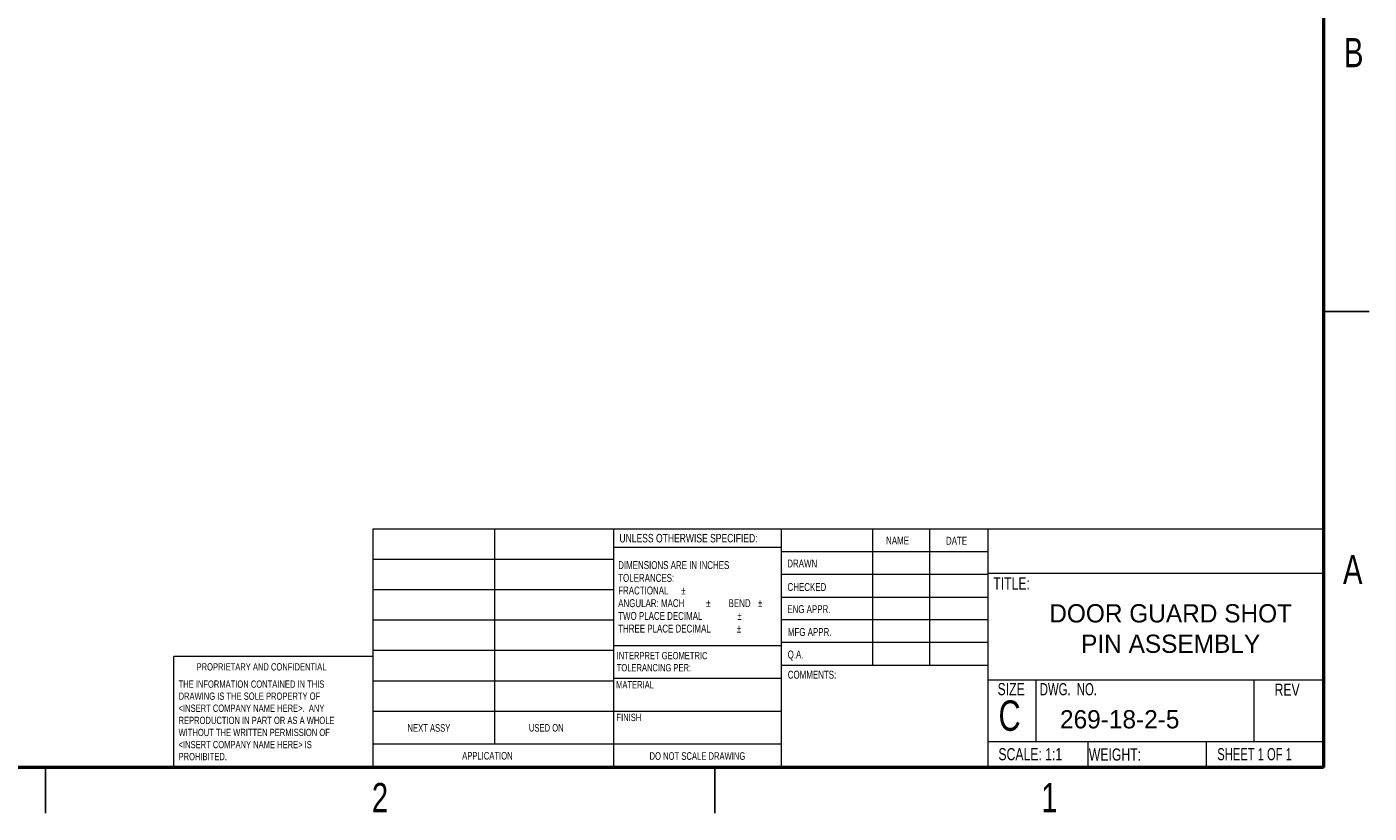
# Model space of a CAD drawing. Header units: inches. Extents: x 0.1 to 21.9, y 0.1 to 16.9.
# Tile 3 of 4: x 10.8 to 21.9, y 0.1 to 6.6. Entities that reach past the tile are written whole.
import ezdxf

# ---------------------------------------------------------------- set-up
doc = ezdxf.new("R2010")
doc.units = ezdxf.units.IN
doc.header["$MEASUREMENT"] = 0
doc.styles.add('SLDTEXTSTYLE0', font='TXT', dxfattribs={"width": 0.75})
doc.styles.add('SLDTEXTSTYLE1', font='TXT', dxfattribs={"width": 0.6875})
doc.styles.add('SLDTEXTSTYLE2', font='TXT', dxfattribs={"width": 0.694444})

# ---------------------------------------------------------------- blocks, each defined once
blk = doc.blocks.new('SW_NOTE_0')
at = {"color": 0, "linetype": 'Continuous', "lineweight": 0, "char_height": 0.06, "attachment_point": 1, "style": 'SLDTEXTSTYLE0'}
for s, insert in [('INTERPRET GEOMETRIC', (0, 0.077)), ('TOLERANCING PER:', (0, -0.022))]:
    blk.add_mtext(s, dxfattribs=dict(at, insert=insert))
blk = doc.blocks.new('SW_NOTE_1')
at = {"color": 0, "linetype": 'Continuous', "lineweight": 0, "char_height": 0.065, "attachment_point": 1, "style": 'SLDTEXTSTYLE0'}
for s, insert in [('DIMENSIONS ARE IN INCHES', (0, 0.084)), ('TOLERANCES:', (0, -0.021)), ('FRACTIONAL', (0, -0.125)), ('%%p', (0.518, -0.125)), ('ANGULAR: MACH', (0, -0.229)), ('%%p', (0.723, -0.229)), ('BEND', (0.907, -0.229)), ('%%p', (0.979, -0.334)), ('%%p', (1.148, -0.229)), ('TWO PLACE DECIMAL', (0, -0.334)), ('THREE PLACE DECIMAL', (0, -0.438)), ('%%p', (0.974, -0.438))]:
    blk.add_mtext(s, dxfattribs=dict(at, insert=insert))
blk = doc.blocks.new('SW_NOTE_2')
at = {"color": 0, "linetype": 'Continuous', "lineweight": 0, "char_height": 0.06, "attachment_point": 1, "style": 'SLDTEXTSTYLE0'}
for s, insert in [('THE INFORMATION CONTAINED IN THIS', (0, 0.077)), ('DRAWING IS THE SOLE PROPERTY OF', (0, -0.022)), ('<INSERT COMPANY NAME HERE>.  ANY', (0, -0.121)), ('REPRODUCTION IN PART OR AS A WHOLE', (0, -0.221)), ('WITHOUT THE WRITTEN PERMISSION OF', (0, -0.32)), ('<INSERT COMPANY NAME HERE> IS', (0, -0.42)), ('PROHIBITED.', (0, -0.519))]:
    blk.add_mtext(s, dxfattribs=dict(at, insert=insert))

msp = doc.modelspace()

# ---------------------------------------------------------------- linework, layer by layer
at = {"color": 7, "linetype": 'Continuous', "lineweight": 50}
for p, q in [((21.5, 16.5), (21.5, 0.5)), ((21.5, 0.5), (0.5, 0.5))]:
    msp.add_line(p, q, dxfattribs=at)
at = {"color": 7, "linetype": 'Continuous', "lineweight": 25}
for p, q in [((21.5, 4.25), (21.875, 4.25)), ((11, 0.5), (11, 0.125)), ((11, 0.125), (11, 0.5)), ((16.5, 0.5), (16.5, 0.125))]:
    msp.add_line(p, q, dxfattribs=at)
at = {"color": 7, "linetype": 'Continuous', "lineweight": 18}
for p, q in [((13.691, 2.464), (21.5, 2.464)), ((13.691, 0.5), (13.691, 2.464)), ((14.689, 2.464), (14.689, 0.696)), ((15.668, 0.5), (15.668, 2.464)), ((17.045, 2.464), (17.045, 0.5)), ((17.794, 2.464), (17.794, 1.339)), ((18.262, 2.464), (18.262, 1.339)), ((18.741, 2.464), (18.741, 0.5)), ((13.691, 2.214), (15.668, 2.214)), ((17.045, 2.31), (15.668, 2.31)), ((17.045, 2.277), (18.741, 2.277)), ((18.741, 2.097), (21.5, 2.097)), ((17.045, 2.089), (18.741, 2.089)), ((13.691, 1.964), (15.668, 1.964)), ((17.045, 1.902), (18.741, 1.902)), ((13.691, 1.714), (15.668, 1.714)), ((18.741, 1.714), (17.045, 1.714)), ((13.691, 1.464), (15.668, 1.464)), ((15.668, 1.504), (17.05, 1.504)), ((18.741, 1.527), (17.045, 1.527)), ((12.054, 0.5), (12.054, 1.414)), ((13.691, 1.414), (12.054, 1.414)), ((18.741, 1.339), (17.05, 1.339)), ((13.691, 1.214), (15.668, 1.214)), ((15.668, 1.234), (17.05, 1.234)), ((18.741, 1.22), (21.5, 1.22)), ((19.137, 1.22), (19.137, 0.713)), ((20.928, 1.22), (20.928, 0.713)), ((13.691, 0.964), (15.668, 0.964)), ((15.668, 0.964), (17.045, 0.964)), ((13.691, 0.696), (17.045, 0.696)), ((18.741, 0.713), (21.5, 0.713)), ((19.564, 0.713), (19.564, 0.5)), ((20.536, 0.713), (20.536, 0.5))]:
    msp.add_line(p, q, dxfattribs=at)

# ---------------------------------------------------------------- block references
at = {"color": 7, "linetype": 'Continuous', "lineweight": 0}
for name, p in [('SW_NOTE_1', (15.705, 2.113)), ('SW_NOTE_0', (15.693, 1.373)), ('SW_NOTE_2', (12.093, 1.139))]:
    msp.add_blockref(name, p, dxfattribs=at)

# ---------------------------------------------------------------- texts
for s, insert, char_height, attachment_point, style in [('B', (21.748, 6.498), 0.24, 2, 'SLDTEXTSTYLE0'), ('UNLESS OTHERWISE SPECIFIED:', (15.715, 2.421), 0.07, 1, 'SLDTEXTSTYLE0'), ('NAME', (17.906, 2.399), 0.065, 1, 'SLDTEXTSTYLE0'), ('DATE', (18.398, 2.397), 0.065, 1, 'SLDTEXTSTYLE0'), ('DRAWN', (17.094, 2.21), 0.065, 1, 'SLDTEXTSTYLE0'), ('A', (21.74, 2.248), 0.24, 2, 'SLDTEXTSTYLE0'), ('CHECKED', (17.096, 2.017), 0.065, 1, 'SLDTEXTSTYLE0'), ('TITLE:', (18.787, 2.063), 0.1, 1, 'SLDTEXTSTYLE0'), ('ENG APPR.', (17.094, 1.835), 0.065, 1, 'SLDTEXTSTYLE0'), ('MFG APPR.', (17.099, 1.647), 0.065, 1, 'SLDTEXTSTYLE0'), ('Q.A.', (17.097, 1.462), 0.065, 1, 'SLDTEXTSTYLE0'), ('PROPRIETARY AND CONFIDENTIAL', (12.241, 1.358), 0.06, 1, 'SLDTEXTSTYLE0'), ('COMMENTS:', (17.098, 1.296), 0.065, 1, 'SLDTEXTSTYLE0'), ('MATERIAL', (15.688, 1.211), 0.06, 1, 'SLDTEXTSTYLE0'), ('SIZE', (18.822, 1.195), 0.1, 1, 'SLDTEXTSTYLE0'), ('DWG.  NO.', (19.169, 1.194), 0.1, 1, 'SLDTEXTSTYLE2'), ('REV', (21.098, 1.19), 0.1, 1, 'SLDTEXTSTYLE0'), ('C', (18.83, 1.052), 0.25, 1, 'SLDTEXTSTYLE0'), ('FINISH', (15.691, 0.942), 0.06, 1, 'SLDTEXTSTYLE0'), ('NEXT ASSY', (13.974, 0.857), 0.0625, 1, 'SLDTEXTSTYLE0'), ('USED ON', (14.971, 0.858), 0.0625, 1, 'SLDTEXTSTYLE0'), ('SCALE: 1:1', (18.829, 0.66), 0.1, 1, 'SLDTEXTSTYLE0'), ('SHEET 1 OF 1', (20.627, 0.66), 0.1, 1, 'SLDTEXTSTYLE1'), ('APPLICATION', (14.423, 0.628), 0.0625, 1, 'SLDTEXTSTYLE0'), ('DO NOT SCALE DRAWING', (16.356, 0.626), 0.0625, 2, 'SLDTEXTSTYLE0'), ('WEIGHT:', (19.572, 0.657), 0.1, 1, 'SLDTEXTSTYLE0'), ('2', (13.748, 0.373), 0.24, 2, 'SLDTEXTSTYLE0'), ('1', (19.248, 0.373), 0.24, 2, 'SLDTEXTSTYLE0')]:
    msp.add_mtext(s, dxfattribs=dict(at, insert=insert, char_height=char_height, attachment_point=attachment_point, style=style))
at = {"char_height": 0.15}
for s, width, insert, attachment_point in [('DOOR GUARD SHOT\\PPIN ASSEMBLY', 2.72725, (20.244, 1.843), 2), ('269-18-2-5', 1.2137, (19.335, 0.972), 1)]:
    msp.add_mtext_dynamic_manual_height_columns(s, width=width, gutter_width=0.625, heights=[0], dxfattribs=dict(at, insert=insert, attachment_point=attachment_point))

doc.saveas('drawing.dxf')
